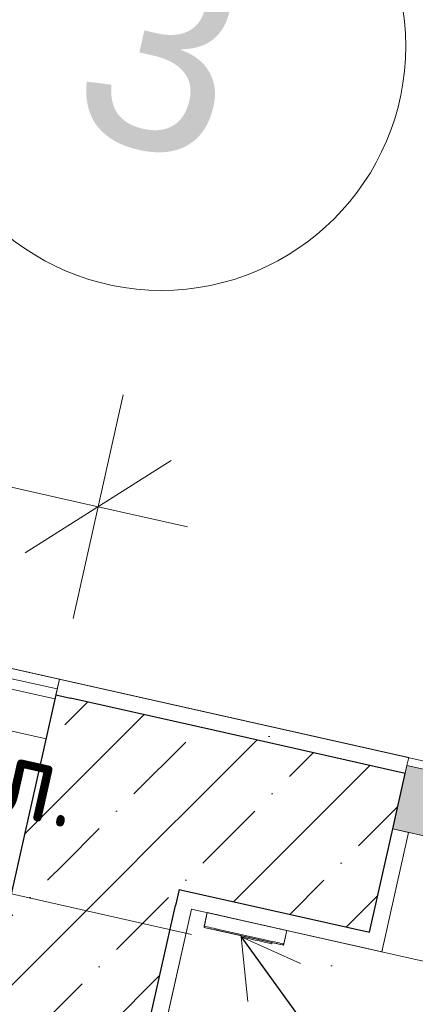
# Model space of a CAD drawing. Header units: millimetres. Extents: x -7218036 to -6972305, y 6116614 to 6334349.
# Tile 136 of 184: x -7171140 to -7170654, y 6141147 to 6142356. Entities that reach past the tile are written whole.
import ezdxf
from ezdxf.enums import TextEntityAlignment as Align

# ---------------------------------------------------------------- set-up
doc = ezdxf.new("R2010")
doc.units = ezdxf.units.MM
doc.header["$MEASUREMENT"] = 0
doc.linetypes.add('Штрихпунктирная', pattern=[670.277762, 352.777767, -176.388884, 0, -141.111112])
for name, color, linetype in [('S - квартира_помещение.АР', 7, 'Continuous'), ('S - МОП.АР', 7, 'Continuous'), ('АР-Стены_внутренние_пилоны.АР', 7, 'Continuous'), ('АР-Стены_Перегородки_шахты_.АР', 7, 'Continuous'), ('АР-Чертеж-Оси_Осевые размеры.АР', 7, 'Continuous'), ('АР-Чертеж-Размеры.АР', 7, 'Continuous')]:
    doc.layers.add(name, color=color, linetype=linetype)
for name, color, linetype, lineweight in [('S - квартира_помещение.АР_Ном._пера__101', 252, 'Continuous', 0), ('АР-Мебель_Оборудование_Технология.АР_Ном._пера__101', 252, 'Continuous', 0), ('АР-Стены_внутренние_пилоны.АР_Ном._пера__1', 7, 'Continuous', 30), ('АР-Стены_Перегородки_шахты_.АР_Ном._пера__1', 7, 'Continuous', 15), ('АР-Чертеж-Оси_Осевые размеры.АР_Ном._пера__1', 7, 'Continuous', 0), ('АР-Чертеж-Оси_Осевые размеры.АР_Ном._пера__120', 7, 'Continuous', 0), ('АР-Чертеж-Размеры.АР_Ном._пера__1', 7, 'Continuous', 0), ('Двери Archicad_Ном._пера__120', 7, 'Continuous', 0), ('ИОС-Шахты и отверстия.АР_Ном._пера__1', 7, 'Continuous', 0), ('Паспорта Зон Archicad_Ном._пера__1', 7, 'Continuous', 0)]:
    doc.layers.add(name, color=color, linetype=linetype, lineweight=lineweight)
doc.styles.add('РЎР“Р•РќР•Р\xa0Р\x98Р\xa0_РЎРўР\x98Р›Р¬_1', font='txt')
doc.styles.add('РЎР“Р•РќР•Р\xa0Р\x98Р\xa0_РЎРўР\x98Р›Р¬_2', font='calibri.ttf')
doc.styles.add('РЎР“Р•РќР•Р\xa0Р\x98Р\xa0_РЎРўР\x98Р›Р¬_3', font='GOTHIC.TTF')
doc.styles.add('РЎР“Р•РќР•Р\xa0Р\x98Р\xa0_РЎРўР\x98Р›Р¬_5', font='GOST_Common.ttf')
doc.dimstyles.new('СГЕНЕРИР_СТИЛЬ__1', dxfattribs={"dimtxt": 150, "dimasz": 142.5, "dimexe": 0.18, "dimexo": 0.0625, "dimgap": 0, "dimtad": 1, "dimdec": 0, "dimzin": 0, "dimdsep": 46, "dimtxsty": 'РЎР“Р•РќР•Р\xa0Р\x98Р\xa0_РЎРўР\x98Р›Р¬_5', "dimblk": 'ARROWHEAD_6', "dimblk1": 'ARROWHEAD_6', "dimblk2": 'ARROWHEAD_6', "dimcen": 0.09, "dimse1": 1, "dimse2": 1, "dimclrd": 7, "dimclre": 7, "dimclrt": 7, "dimazin": 0, "dimtfac": 1, "dimtdec": 4, "dimtmove": 0, "dimatfit": 3, "dimfxl": 1, "dimtolj": 1, "dimtzin": 0, "dimarcsym": 0})
doc.dimstyles.new('СГЕНЕРИР_СТИЛЬ__11', dxfattribs={"dimtxt": 0.18, "dimasz": 76, "dimexe": 0.18, "dimexo": 0.0625, "dimgap": 0, "dimtad": 0, "dimtih": 1, "dimtoh": 1, "dimdec": 4, "dimzin": 0, "dimdsep": 46, "dimcen": 0.09, "dimadec": 0, "dimazin": 0, "dimtfac": 1, "dimtdec": 4, "dimtmove": 0, "dimatfit": 3, "dimldrblk": 'ARROWHEAD_14', "dimfxl": 1, "dimtolj": 1, "dimtzin": 0, "dimarcsym": 0})
doc.dimstyles.new('СГЕНЕРИР_СТИЛЬ__5', dxfattribs={"dimtxt": 400, "dimasz": 142.5, "dimexe": 0.18, "dimexo": 0.0625, "dimgap": 0, "dimtad": 1, "dimdec": 0, "dimzin": 0, "dimdsep": 46, "dimtxsty": 'РЎР“Р•РќР•Р\xa0Р\x98Р\xa0_РЎРўР\x98Р›Р¬_3', "dimblk": 'ARROWHEAD_6', "dimblk1": 'ARROWHEAD_6', "dimblk2": 'ARROWHEAD_6', "dimcen": 0.09, "dimse1": 1, "dimse2": 1, "dimclrd": 7, "dimclre": 7, "dimclrt": 7, "dimazin": 0, "dimtfac": 1, "dimtdec": 4, "dimtmove": 2, "dimatfit": 3, "dimfxl": 1, "dimtolj": 1, "dimtzin": 0, "dimarcsym": 0})
pattern_1 = [(45, (-6566190.34, 6563027.8), (-111.369318, 111.369318), [0, -105, 0, -157.5]), (110, (-6565840.34, 6563027.8), (148.001588, 53.868173), [0, -77, 0, -133])]
pattern_2 = [(45, (-6566190.34, 6562677.8), (-84.852814, 84.852814), []), (45, (-6566232.77, 6562720.22), (-84.852814, 84.852814), [90, -30, 0, -30])]
pattern_3 = [(0, (-6566190.34, 6562677.795), (0, 75), [0, -75])]

# ---------------------------------------------------------------- blocks, each defined once
blk = doc.blocks.new('Стандартный Маркер Сетки[13]_6', base_point=(-7215418.6, 6151224.6))
at = {"layer": 'АР-Чертеж-Оси_Осевые размеры.АР_Ном._пера__120', "color": 7, "linetype": 'Штрихпунктирная', "lineweight": 0}
blk.add_line((-7214442.9, 6151005.4), (-7135501.7, 6133275.6), dxfattribs=at)
at = {"layer": 'АР-Чертеж-Оси_Осевые размеры.АР_Ном._пера__120', "color": 7, "lineweight": 0, "style": 'РЎР“Р•РќР•Р\xa0Р\x98Р\xa0_РЎРўР\x98Р›Р¬_3'}
for tag, p in [('AC_MarkerText_1_0', (-7215836.5, 6151515.2)), ('AC_MarkerText_1_1', (-7133968.2, 6133128))]:
    blk.add_attdef(tag, text='', height=350, rotation=347.3417, dxfattribs=at).set_placement(p, align=Align.TOP_CENTER)
blk = doc.blocks.new('Стандартный Маркер Сетки[16]_6', base_point=(-7215418.6, 6151224.6))
at = {"layer": 'АР-Чертеж-Оси_Осевые размеры.АР_Ном._пера__120', "color": 7, "linetype": 'Штрихпунктирная', "lineweight": 0}
blk.add_line((-7214442.9, 6151005.4), (-7135501.7, 6133275.6), dxfattribs=at)
at = {"layer": 'АР-Чертеж-Оси_Осевые размеры.АР_Ном._пера__120', "color": 7, "lineweight": 0, "style": 'РЎР“Р•РќР•Р\xa0Р\x98Р\xa0_РЎРўР\x98Р›Р¬_3'}
for tag, p in [('AC_MarkerText_1_0', (-7215836.5, 6151515.2)), ('AC_MarkerText_1_1', (-7133968.2, 6133128))]:
    blk.add_attdef(tag, text='', height=350, rotation=347.3417, dxfattribs=at).set_placement(p, align=Align.TOP_CENTER)
blk = doc.blocks.new('Стандартный Маркер Сетки[19]_6', base_point=(-7215418.6, 6151224.6))
at = {"layer": 'АР-Чертеж-Оси_Осевые размеры.АР_Ном._пера__120', "color": 7, "linetype": 'Штрихпунктирная', "lineweight": 0}
blk.add_line((-7214442.9, 6151005.4), (-7135501.7, 6133275.6), dxfattribs=at)
at = {"layer": 'АР-Чертеж-Оси_Осевые размеры.АР_Ном._пера__120', "color": 7, "lineweight": 0, "style": 'РЎР“Р•РќР•Р\xa0Р\x98Р\xa0_РЎРўР\x98Р›Р¬_3'}
for tag, p in [('AC_MarkerText_1_0', (-7215836.5, 6151515.2)), ('AC_MarkerText_1_1', (-7133968.2, 6133128))]:
    blk.add_attdef(tag, text='', height=350, rotation=347.3417, dxfattribs=at).set_placement(p, align=Align.TOP_CENTER)
blk = doc.blocks.new('Стандартный Маркер Сетки[22]_6', base_point=(-7215418.6, 6151224.6))
at = {"layer": 'АР-Чертеж-Оси_Осевые размеры.АР_Ном._пера__120', "color": 7, "linetype": 'Штрихпунктирная', "lineweight": 0}
blk.add_line((-7214442.9, 6151005.4), (-7135501.7, 6133275.6), dxfattribs=at)
at = {"layer": 'АР-Чертеж-Оси_Осевые размеры.АР_Ном._пера__120', "color": 7, "lineweight": 0, "style": 'РЎР“Р•РќР•Р\xa0Р\x98Р\xa0_РЎРўР\x98Р›Р¬_3'}
for tag, p in [('AC_MarkerText_1_0', (-7215836.5, 6151515.2)), ('AC_MarkerText_1_1', (-7133968.2, 6133128))]:
    blk.add_attdef(tag, text='', height=350, rotation=347.3417, dxfattribs=at).set_placement(p, align=Align.TOP_CENTER)
blk = doc.blocks.new('Холл_4_38_7', base_point=(-7171116.9, 6138863.4))
at = {"layer": 'S - квартира_помещение.АР_Ном._пера__101', "color": 252, "linetype": 'Continuous', "lineweight": 0, "flags": 128}
blk.add_lwpolyline([(-7171607.4, 6138243.7), (-7170534.1, 6138002.6), (-7170162.6, 6139656.5), (-7169284.6, 6139459.3), (-7168977.8, 6140825.2), (-7170929.2, 6141263.5)], close=True, dxfattribs=at)
at = {"layer": 'Паспорта Зон Archicad_Ном._пера__1', "color": 7, "lineweight": 0, "style": 'РЎР“Р•РќР•Р\xa0Р\x98Р\xa0_РЎРўР\x98Р›Р¬_1'}
blk.add_attdef('ROOM_NUMBER', text='', height=250, rotation=347.3417, dxfattribs=at).set_placement((-7170581.3, 6139466.5), align=Align.MIDDLE_CENTER)
at = {"layer": 'Паспорта Зон Archicad_Ном._пера__1', "color": 7, "lineweight": 0, "style": 'РЎР“Р•РќР•Р\xa0Р\x98Р\xa0_РЎРўР\x98Р›Р¬_2'}
blk.add_attdef('ROOM_AREA', text='', height=200, rotation=347.3417, dxfattribs=at).set_placement((-7170581.5, 6138264), align=Align.MIDDLE_RIGHT)
blk = doc.blocks.new('Коридор_3_58_7', base_point=(-7173408.4, 6142461))
at = {"layer": 'Паспорта Зон Archicad_Ном._пера__1', "color": 7, "linetype": 'Continuous', "lineweight": 0}
blk.add_circle((-7170966.1, 6142323.2), 300, dxfattribs=at)
at = {"layer": 'Паспорта Зон Archicad_Ном._пера__1', "color": 7, "lineweight": 0, "style": 'РЎР“Р•РќР•Р\xa0Р\x98Р\xa0_РЎРўР\x98Р›Р¬_3'}
blk.add_attdef('ROOM_NUMBER', text='', height=250, rotation=347.3417, dxfattribs=at).set_placement((-7170966.1, 6142321.2), align=Align.MIDDLE_CENTER)
blk = doc.blocks.new('Металлическая Дверь 23[43]_7', base_point=(-6566190.3, 6562677.8))
at = {"layer": 'Двери Archicad_Ном._пера__120', "linetype": 'Continuous', "lineweight": 0, "true_color": 0xffffff}
blk.add_hatch(color=7, dxfattribs=at).paths.add_polyline_path([(-7170604.1, 6141344.2), (-7170595.3, 6141383.3), (-7170586.5, 6141422.3), (-7170664.6, 6141439.8), (-7170682.1, 6141361.8)])
at = {"layer": 'Двери Archicad_Ном._пера__120', "color": 7, "linetype": 'Continuous', "lineweight": 0}
for p, q in [((-7170664.6, 6141439.8), (-7170682.1, 6141361.8)), ((-7170666.8, 6141430.1), (-7170664.6, 6141439.8)), ((-7170666.8, 6141430.1), (-7170664.6, 6141439.8)), ((-7170664.6, 6141439.8), (-7170662.4, 6141449.6)), ((-7170586.5, 6141422.3), (-7170664.6, 6141439.8)), ((-7170682.1, 6141361.8), (-7170666.8, 6141430.1)), ((-7170682.1, 6141361.8), (-7170666.8, 6141430.1)), ((-7170662.6, 6141357.4), (-7170695.5, 6141211)), ((-7170682.1, 6141361.8), (-7170604.1, 6141344.2)), ((-7170715, 6141215.4), (-7170695.5, 6141211))]:
    blk.add_line(p, q, dxfattribs=at)
blk = doc.blocks.new('Стена_173_7', base_point=(-7171010.3, 6141404.7))
at = {"layer": 'АР-Стены_внутренние_пилоны.АР', "linetype": 'Continuous', "lineweight": 0, "true_color": 0x000000}
h = blk.add_hatch(dxfattribs=at)
h.set_pattern_fill('ШТУКАТУРКА__ГИПС_01_0007', color=18, style=0, pattern_type=2)
h.set_pattern_definition(pattern_1)
h.paths.add_polyline_path([(-7171095.7, 6141526.4), (-7171077.8, 6141522.4), (-7171091.3, 6141545.9)])
h = blk.add_hatch(dxfattribs=at)
h.set_pattern_fill('ШТУКАТУРКА__ГИПС_01_0007', color=18, style=0, pattern_type=2)
h.set_pattern_definition(pattern_1)
h.paths.add_polyline_path([(-7170662.4, 6141449.6), (-7171091.3, 6141545.9), (-7171077.8, 6141522.4), (-7170666.8, 6141430.1), (-7170664.6, 6141439.8)])
h = blk.add_hatch(dxfattribs=at)
h.set_pattern_fill('ЖЕЛЕЗОБЕТОН__PROJECT__0007', color=18, style=0, pattern_type=2)
h.set_pattern_definition(pattern_2)
h.paths.add_polyline_path([(-7171095.7, 6141526.4), (-7171139.5, 6141331.3), (-7170944.4, 6141287.4), (-7170944, 6141289.2), (-7171077.8, 6141522.4)])
h = blk.add_hatch(dxfattribs=at)
h.set_pattern_fill('ЖЕЛЕЗОБЕТОН__PROJECT__0007', color=18, style=0, pattern_type=2)
h.set_pattern_definition(pattern_2)
h.paths.add_polyline_path([(-7170900.6, 6141482.6), (-7171077.8, 6141522.4), (-7170944, 6141289.2)])
h = blk.add_hatch(dxfattribs=at)
h.set_pattern_fill('ЖЕЛЕЗОБЕТОН__PROJECT__0007', color=18, style=0, pattern_type=2)
h.set_pattern_definition(pattern_2)
h.paths.add_polyline_path([(-7170900.6, 6141482.6), (-7170944, 6141289.2), (-7170942.8, 6141287.1), (-7170710.6, 6141234.9), (-7170682.1, 6141361.8), (-7170666.8, 6141430.1)])
h = blk.add_hatch(dxfattribs=at)
h.set_pattern_fill('ШТУКАТУРКА__ГИПС_01_0007', color=18, style=0, pattern_type=2)
h.set_pattern_definition(pattern_1)
h.paths.add_polyline_path([(-7170695.5, 6141211), (-7170662.6, 6141357.4), (-7170682.1, 6141361.8), (-7170710.6, 6141234.9), (-7170715, 6141215.4)])
h = blk.add_hatch(dxfattribs=at)
h.set_pattern_fill('ШТУКАТУРКА__ГИПС_01_0007', color=18, style=0, pattern_type=2)
h.set_pattern_definition(pattern_1)
h.paths.add_polyline_path([(-7170948.8, 6141267.9), (-7170929.2, 6141263.5), (-7170942.8, 6141287.1), (-7170944.4, 6141287.4)])
h = blk.add_hatch(dxfattribs=at)
h.set_pattern_fill('ЖЕЛЕЗОБЕТОН__PROJECT__0007', color=18, style=0, pattern_type=2)
h.set_pattern_definition(pattern_2)
h.paths.add_polyline_path([(-7170942.8, 6141287.1), (-7170944, 6141289.2), (-7170944.4, 6141287.4)])
h = blk.add_hatch(dxfattribs=at)
h.set_pattern_fill('ШТУКАТУРКА__ГИПС_01_0007', color=18, style=0, pattern_type=2)
h.set_pattern_definition(pattern_1)
h.paths.add_polyline_path([(-7170942.8, 6141287.1), (-7170929.2, 6141263.5), (-7170924.9, 6141283.1)])
h = blk.add_hatch(dxfattribs=at)
h.set_pattern_fill('ШТУКАТУРКА__ГИПС_01_0007', color=18, style=0, pattern_type=2)
h.set_pattern_definition(pattern_1)
h.paths.add_polyline_path([(-7170924.9, 6141283.1), (-7170929.2, 6141263.5), (-7170715, 6141215.4), (-7170710.6, 6141234.9)])
at = {"layer": 'АР-Стены_внутренние_пилоны.АР_Ном._пера__1', "color": 7, "linetype": 'Continuous', "lineweight": 30}
for p, q in [((-7171095.7, 6141526.4), (-7171077.8, 6141522.4)), ((-7170900.6, 6141482.6), (-7171077.8, 6141522.4)), ((-7170666.8, 6141430.1), (-7170900.6, 6141482.6)), ((-7170682.1, 6141361.8), (-7170666.8, 6141430.1)), ((-7170710.6, 6141234.9), (-7170682.1, 6141361.8)), ((-7170944.4, 6141287.4), (-7170948.8, 6141267.9)), ((-7170944.4, 6141287.4), (-7170942.8, 6141287.1)), ((-7170942.8, 6141287.1), (-7170710.6, 6141234.9))]:
    blk.add_line(p, q, dxfattribs=at)
at = {"layer": 'АР-Стены_внутренние_пилоны.АР_Ном._пера__1', "color": 7, "linetype": 'Continuous', "lineweight": 0}
for p, q in [((-7170666.8, 6141430.1), (-7170664.6, 6141439.8)), ((-7170664.6, 6141439.8), (-7170662.4, 6141449.6)), ((-7170662.6, 6141357.4), (-7170695.5, 6141211)), ((-7170682.1, 6141361.8), (-7170662.6, 6141357.4)), ((-7170715, 6141215.4), (-7170695.5, 6141211))]:
    blk.add_line(p, q, dxfattribs=at)
at = {"layer": 'АР-Стены_внутренние_пилоны.АР_Ном._пера__1', "color": 7, "linetype": 'Continuous', "lineweight": 0, "flags": 128}
for points in [[(-7171091.3, 6141545.9), (-7171095.7, 6141526.4)], [(-7170662.4, 6141449.6), (-7171091.3, 6141545.9)], [(-7170929.2, 6141263.5), (-7170715, 6141215.4)]]:
    blk.add_lwpolyline(points, dxfattribs=at)
at = {"layer": 'АР-Стены_внутренние_пилоны.АР_Ном._пера__1', "color": 7, "linetype": 'Continuous', "lineweight": 30, "flags": 128}
blk.add_lwpolyline([(-7171095.7, 6141526.4), (-7171139.5, 6141331.3)], dxfattribs=at)
at = {"layer": 'Двери Archicad_Ном._пера__120', "color": 7, "linetype": 'Continuous', "lineweight": 0}
blk.add_blockref('Металлическая Дверь 23[43]_7', (-6566190.3, 6562677.8), dxfattribs=at)
blk = doc.blocks.new('Стена_201_7', base_point=(-7173599.9, 6142058.1))
at = {"layer": 'АР-Стены_Перегородки_шахты_.АР', "linetype": 'Continuous', "lineweight": 0, "true_color": 0x000000}
h = blk.add_hatch(dxfattribs=at)
h.set_pattern_fill('ШТУКАТУРКА__ГИПС_03_0007', color=18, style=0, pattern_type=2)
h.set_pattern_definition(pattern_3)
h.paths.add_polyline_path([(-7171091.3, 6141545.9), (-7173589, 6142106.9), (-7173591.7, 6142094.7), (-7171094, 6141533.7)])
h = blk.add_hatch(dxfattribs=at)
h.set_pattern_fill('ШТУКАТУРКА__ГИПС_03_0007', color=18, style=0, pattern_type=2)
h.set_pattern_definition(pattern_3)
h.paths.add_polyline_path([(-7171094, 6141533.7), (-7173591.7, 6142094.7), (-7173594.4, 6142082.5), (-7171096.8, 6141521.5)])
at = {"layer": 'АР-Стены_Перегородки_шахты_.АР_Ном._пера__1', "color": 7, "linetype": 'Continuous', "lineweight": 0}
for p, q in [((-7171094, 6141533.7), (-7173591.7, 6142094.7)), ((-7171096.8, 6141521.5), (-7173594.4, 6142082.5))]:
    blk.add_line(p, q, dxfattribs=at)
at = {"layer": 'АР-Стены_Перегородки_шахты_.АР_Ном._пера__1', "color": 7, "linetype": 'Continuous', "lineweight": 0, "flags": 128}
for points in [[(-7171091.3, 6141545.9), (-7173589, 6142106.9)], [(-7173605.4, 6142033.7), (-7171107.7, 6141472.7)], [(-7171107.7, 6141472.7), (-7171091.3, 6141545.9)]]:
    blk.add_lwpolyline(points, dxfattribs=at)
blk = doc.blocks.new('Стена_202_7', base_point=(-7171093.6, 6141033.7))
at = {"layer": 'АР-Стены_внутренние_пилоны.АР', "linetype": 'Continuous', "lineweight": 0, "true_color": 0x000000}
h = blk.add_hatch(dxfattribs=at)
h.set_pattern_fill('ЖЕЛЕЗОБЕТОН__PROJECT__0007', color=18, style=0, pattern_type=2)
h.set_pattern_definition(pattern_2)
h.paths.add_polyline_path([(-7171139.5, 6141331.3), (-7171200.9, 6141057.8), (-7171005.8, 6141013.9), (-7170944.4, 6141287.4)])
h = blk.add_hatch(dxfattribs=at)
h.set_pattern_fill('ШТУКАТУРКА__ГИПС_01_0007', color=18, style=0, pattern_type=2)
h.set_pattern_definition(pattern_1)
h.paths.add_polyline_path([(-7170948.8, 6141267.9), (-7171045.6, 6140836.5), (-7171030.1, 6140814.4), (-7170929.2, 6141263.5)])
h = blk.add_hatch(dxfattribs=at)
h.set_pattern_fill('ЖЕЛЕЗОБЕТОН__PROJECT__0007', color=18, style=0, pattern_type=2)
h.set_pattern_definition(pattern_2)
h.paths.add_polyline_path([(-7171045.6, 6140836.5), (-7171200.9, 6141057.8), (-7171244.8, 6140862.6), (-7171049.6, 6140818.8)])
h = blk.add_hatch(dxfattribs=at)
h.set_pattern_fill('ЖЕЛЕЗОБЕТОН__PROJECT__0007', color=18, style=0, pattern_type=2)
h.set_pattern_definition(pattern_2)
h.paths.add_polyline_path([(-7171200.9, 6141057.8), (-7171045.6, 6140836.5), (-7171005.8, 6141013.9)])
h = blk.add_hatch(dxfattribs=at)
h.set_pattern_fill('ШТУКАТУРКА__ГИПС_01_0007', color=18, style=0, pattern_type=2)
h.set_pattern_definition(pattern_1)
h.paths.add_polyline_path([(-7171045.6, 6140836.5), (-7171049.6, 6140818.8), (-7171030.1, 6140814.4)])
at = {"layer": 'АР-Стены_внутренние_пилоны.АР_Ном._пера__1', "color": 7, "linetype": 'Continuous', "lineweight": 30}
for p, q in [((-7170944.4, 6141287.4), (-7170948.8, 6141267.9)), ((-7171005.8, 6141013.9), (-7170948.8, 6141267.9)), ((-7171045.6, 6140836.5), (-7171005.8, 6141013.9)), ((-7171045.6, 6140836.5), (-7171049.6, 6140818.8))]:
    blk.add_line(p, q, dxfattribs=at)
at = {"layer": 'АР-Стены_внутренние_пилоны.АР_Ном._пера__1', "color": 7, "linetype": 'Continuous', "lineweight": 30, "flags": 128}
for points in [[(-7171139.5, 6141331.3), (-7171200.9, 6141057.8)], [(-7171049.6, 6140818.8), (-7171244.8, 6140862.6)]]:
    blk.add_lwpolyline(points, dxfattribs=at)
at = {"layer": 'АР-Стены_внутренние_пилоны.АР_Ном._пера__1', "color": 7, "linetype": 'Continuous', "lineweight": 0, "flags": 128}
for points in [[(-7171030.1, 6140814.4), (-7170929.2, 6141263.5)], [(-7171030.1, 6140814.4), (-7171049.6, 6140818.8)]]:
    blk.add_lwpolyline(points, dxfattribs=at)
blk = doc.blocks.new('Дверной звонок[166]_7', base_point=(-7170909.7, 6141259.1))
at = {"layer": 'АР-Мебель_Оборудование_Технология.АР_Ном._пера__101', "color": 252, "linetype": 'Continuous', "lineweight": 0}
for p, q in [((-7170909.7, 6141259.1), (-7170913.4, 6141242.4)), ((-7170909.7, 6141259.1), (-7170909.1, 6141259)), ((-7170909.1, 6141259), (-7170907.9, 6141258.7)), ((-7170907.9, 6141258.7), (-7170906.2, 6141258.3)), ((-7170906.2, 6141258.3), (-7170904, 6141257.8)), ((-7170904, 6141257.8), (-7170901.4, 6141257.2)), ((-7170901.4, 6141257.2), (-7170898.4, 6141256.6)), ((-7170898.4, 6141256.6), (-7170895.2, 6141255.9)), ((-7170895.2, 6141255.9), (-7170891.8, 6141255.1)), ((-7170891.8, 6141255.1), (-7170890.1, 6141254.7)), ((-7170890.1, 6141254.7), (-7170831.6, 6141241.6)), ((-7170913.4, 6141242.4), (-7170913.7, 6141241)), ((-7170913.7, 6141241), (-7170913.1, 6141240.9)), ((-7170913.4, 6141242.4), (-7170912.8, 6141242.3)), ((-7170913.1, 6141240.9), (-7170912, 6141240.6)), ((-7170912.8, 6141242.3), (-7170911.6, 6141242.1)), ((-7170912, 6141240.6), (-7170910.2, 6141240.2)), ((-7170911.6, 6141242.1), (-7170909.9, 6141241.7)), ((-7170910.2, 6141240.2), (-7170908.1, 6141239.7)), ((-7170909.9, 6141241.7), (-7170907.7, 6141241.2)), ((-7170908.1, 6141239.7), (-7170905.4, 6141239.2)), ((-7170907.7, 6141241.2), (-7170905.1, 6141240.6)), ((-7170905.4, 6141239.2), (-7170902.5, 6141238.5)), ((-7170905.1, 6141240.6), (-7170902.2, 6141239.9)), ((-7170902.5, 6141238.5), (-7170899.3, 6141237.8)), ((-7170902.2, 6141239.9), (-7170898.9, 6141239.2)), ((-7170899.3, 6141237.8), (-7170895.9, 6141237)), ((-7170898.9, 6141239.2), (-7170895.6, 6141238.4)), ((-7170895.9, 6141237), (-7170894.2, 6141236.6)), ((-7170895.6, 6141238.4), (-7170893.9, 6141238.1)), ((-7170894.2, 6141236.6), (-7170835.7, 6141223.5)), ((-7170893.9, 6141238.1), (-7170835.3, 6141224.9)), ((-7170831.6, 6141241.6), (-7170829.9, 6141241.2)), ((-7170829.9, 6141241.2), (-7170826.5, 6141240.4)), ((-7170826.5, 6141240.4), (-7170823.3, 6141239.7)), ((-7170823.3, 6141239.7), (-7170820.4, 6141239.1)), ((-7170820.4, 6141239.1), (-7170817.7, 6141238.5)), ((-7170817.7, 6141238.5), (-7170815.5, 6141238)), ((-7170812.1, 6141237.2), (-7170815.8, 6141220.5)), ((-7170815.5, 6141238), (-7170813.8, 6141237.6)), ((-7170813.8, 6141237.6), (-7170812.7, 6141237.3)), ((-7170812.7, 6141237.3), (-7170812.1, 6141237.2)), ((-7170868, 6141230.7), (-7170868.3, 6141229.3)), ((-7170868.3, 6141229.3), (-7170867.7, 6141229.2)), ((-7170867.7, 6141229.2), (-7170866.6, 6141228.9)), ((-7170866.6, 6141228.9), (-7170864.9, 6141228.6)), ((-7170864.9, 6141228.6), (-7170862.8, 6141228.1)), ((-7170862.8, 6141228.1), (-7170860.2, 6141227.5)), ((-7170860.2, 6141227.5), (-7170857.4, 6141226.9)), ((-7170857.4, 6141226.9), (-7170854.2, 6141226.2)), ((-7170854.2, 6141226.2), (-7170851, 6141225.4)), ((-7170851, 6141225.4), (-7170847.7, 6141224.7)), ((-7170847.7, 6141224.7), (-7170844.4, 6141224)), ((-7170844.4, 6141224), (-7170841.3, 6141223.3)), ((-7170841.3, 6141223.3), (-7170838.4, 6141222.6)), ((-7170838.4, 6141222.6), (-7170835.9, 6141222)), ((-7170835.9, 6141222), (-7170833.7, 6141221.6)), ((-7170835.7, 6141223.5), (-7170834, 6141223.1)), ((-7170835.3, 6141224.9), (-7170833.6, 6141224.5)), ((-7170834, 6141223.1), (-7170830.6, 6141222.4)), ((-7170833.7, 6141221.6), (-7170832.1, 6141221.2)), ((-7170833.6, 6141224.5), (-7170830.3, 6141223.8)), ((-7170832.1, 6141221.2), (-7170830.9, 6141220.9)), ((-7170830.9, 6141220.9), (-7170830.4, 6141220.8)), ((-7170830.6, 6141222.4), (-7170827.4, 6141221.6)), ((-7170830, 6141222.2), (-7170830.4, 6141220.8)), ((-7170830.3, 6141223.8), (-7170827.1, 6141223.1)), ((-7170827.4, 6141221.6), (-7170824.4, 6141221)), ((-7170827.1, 6141223.1), (-7170824.1, 6141222.4)), ((-7170824.4, 6141221), (-7170821.8, 6141220.4)), ((-7170824.1, 6141222.4), (-7170821.5, 6141221.8)), ((-7170821.8, 6141220.4), (-7170819.6, 6141219.9)), ((-7170821.5, 6141221.8), (-7170819.3, 6141221.3)), ((-7170819.3, 6141221.3), (-7170817.6, 6141220.9)), ((-7170817.6, 6141220.9), (-7170816.4, 6141220.7)), ((-7170816.4, 6141220.7), (-7170815.8, 6141220.5)), ((-7170815.8, 6141220.5), (-7170816.1, 6141219.1)), ((-7170819.6, 6141219.9), (-7170817.9, 6141219.5)), ((-7170817.9, 6141219.5), (-7170816.7, 6141219.2)), ((-7170816.7, 6141219.2), (-7170816.1, 6141219.1))]:
    blk.add_line(p, q, dxfattribs=at)
at = {"layer": 'АР-Мебель_Оборудование_Технология.АР_Ном._пера__101', "color": 252, "linetype": 'Continuous', "lineweight": 0, "flags": 128}
for points in [[(-7170913.7, 6141241), (-7170816.1, 6141219.1), (-7170812.1, 6141237.2), (-7170909.7, 6141259.1)], [(-7170835.7, 6141223.5), (-7170834, 6141223.1), (-7170830.6, 6141222.4), (-7170830, 6141222.2), (-7170830.4, 6141220.8), (-7170830.9, 6141220.9), (-7170832.1, 6141221.2), (-7170833.7, 6141221.6), (-7170835.9, 6141222), (-7170838.4, 6141222.6), (-7170841.3, 6141223.3), (-7170844.4, 6141224), (-7170847.7, 6141224.7), (-7170851, 6141225.4), (-7170854.2, 6141226.2), (-7170857.4, 6141226.9), (-7170860.2, 6141227.5), (-7170862.8, 6141228.1), (-7170864.9, 6141228.6), (-7170866.6, 6141228.9), (-7170867.7, 6141229.2), (-7170868.3, 6141229.3), (-7170868, 6141230.7)]]:
    blk.add_lwpolyline(points, close=True, dxfattribs=at)
blk = doc.blocks.new('*D1041', base_point=(-6566190.3, 6562677.8))
at = {"layer": 'АР-Чертеж-Размеры.АР_Ном._пера__1', "color": 7, "linetype": 'Continuous', "lineweight": 0, "transparency": 16777216}
for p, q in [((-7169371.4, 6140913.6), (-7169346.8, 6141023.4)), ((-7169314.7, 6140824), (-7169428.2, 6141003.3)), ((-7169234.2, 6140882.8), (-7169508.6, 6140944.5)), ((-7169678.2, 6139547.7), (-7169371.4, 6140913.6)), ((-7169734.9, 6139637.3), (-7169621.4, 6139458.1)), ((-7169541, 6139516.9), (-7169815.4, 6139578.5)), ((-7169702.8, 6139437.9), (-7169678.2, 6139547.7))]:
    blk.add_line(p, q, dxfattribs=at)
at = {"layer": 'АР-Чертеж-Размеры.АР_Ном._пера__1', "color": 7, "lineweight": 0, "transparency": 16777216, "insert": (-7169604.7, 6140012), "char_height": 150, "attachment_point": 7, "rotation": 77.3422, "style": 'РЎР“Р•РќР•Р\xa0Р\x98Р\xa0_РЎРўР\x98Р›Р¬_5'}
blk.add_mtext('\\A1;{\\pql;\\fGOST Common|b0|i0|c204|p0;\\W1.000000;1\xa0400}', dxfattribs=at)
blk = doc.blocks.new('ARROWHEAD_6')
at = {"color": 0, "linetype": 'Continuous', "lineweight": 0}
for p, q in [((-0.5, -0.5), (0.5, 0.5)), ((0, 0), (-1, 0))]:
    blk.add_line(p, q, dxfattribs=at)
blk = doc.blocks.new('*D1129', base_point=(-6566190.3, 6562677.8))
at = {"layer": 'АР-Чертеж-Размеры.АР_Ном._пера__1', "color": 7, "linetype": 'Continuous', "lineweight": 0, "transparency": 16777216}
for p, q in [((-7171744.7, 6142059), (-7171806.3, 6141784.6)), ((-7171865.1, 6141865.1), (-7171685.9, 6141978.6)), ((-7171775.5, 6141921.8), (-7171921.8, 6141954.7)), ((-7171043.8, 6141757.5), (-7171775.5, 6141921.8)), ((-7171013, 6141894.7), (-7171074.6, 6141620.3)), ((-7171133.4, 6141700.8), (-7170954.2, 6141814.3)), ((-7170934, 6141732.9), (-7171043.8, 6141757.5))]:
    blk.add_line(p, q, dxfattribs=at)
at = {"layer": 'АР-Чертеж-Размеры.АР_Ном._пера__1', "color": 7, "lineweight": 0, "transparency": 16777216, "insert": (-7171558.3, 6141903.8), "char_height": 150, "attachment_point": 7, "rotation": 347.3419, "style": 'РЎР“Р•РќР•Р\xa0Р\x98Р\xa0_РЎРўР\x98Р›Р¬_5'}
blk.add_mtext('\\A1;{\\pql;\\fGOST Common|b0|i0|c204|p0;\\W1.000000;750}', dxfattribs=at)
blk = doc.blocks.new('ARROWHEAD_14')
at = {"color": 0, "linetype": 'Continuous', "lineweight": 0}
blk.add_line((0, 0), (-1, 0), dxfattribs=at)
at = {"color": 0, "linetype": 'Continuous', "lineweight": 0, "flags": 128}
blk.add_lwpolyline([(-0.9093, 0.525), (0, 0), (-0.9093, -0.525)], dxfattribs=at)
blk = doc.blocks.new('*D1448', base_point=(-6566190.3, 6562677.8))
at = {"layer": 'АР-Чертеж-Оси_Осевые размеры.АР_Ном._пера__1', "color": 7, "linetype": 'Continuous', "lineweight": 0, "transparency": 16777216}
for p, q in [((-7213199.7, 6159412.3), (-7213313.2, 6159591.5)), ((-7213393.6, 6159532.7), (-7213119.2, 6159471.1)), ((-7213256.4, 6159501.9), (-7216759.3, 6143905.5)), ((-7216816, 6143995.1), (-7216702.6, 6143815.8)), ((-7216896.5, 6143936.3), (-7216622.1, 6143874.6)), ((-7216759.3, 6143905.5), (-7216784, 6143795.7))]:
    blk.add_line(p, q, dxfattribs=at)
at = {"layer": 'АР-Чертеж-Оси_Осевые размеры.АР_Ном._пера__1', "color": 7, "lineweight": 0, "transparency": 16777216, "insert": (-7214875.7, 6152657), "char_height": 400, "attachment_point": 7, "rotation": 77.3417, "style": 'РЎР“Р•РќР•Р\xa0Р\x98Р\xa0_РЎРўР\x98Р›Р¬_3'}
blk.add_mtext('\\A1;{\\pql;\\fCentury Gothic|b0|i0|c204|p0;\\W1.000000;15\xa0985}', dxfattribs=at)

msp = doc.modelspace()

# ---------------------------------------------------------------- linework, layer by layer
at = {"layer": 'S - квартира_помещение.АР', "color": 254, "linetype": 'Continuous', "lineweight": 0, "true_color": 0xd8d8d8, "flags": 128}
msp.add_lwpolyline([(-7171607.4, 6138243.7), (-7170534.1, 6138002.6), (-7170162.6, 6139656.5), (-7169284.6, 6139459.3), (-7168977.8, 6140825.2), (-7170929.2, 6141263.5)], close=True, dxfattribs=at)
at = {"layer": 'S - МОП.АР', "color": 254, "linetype": 'Continuous', "lineweight": 0, "true_color": 0xdadada, "flags": 128}
msp.add_lwpolyline([(-7176982.6, 6145046.3), (-7177260.8, 6143807.8), (-7176963, 6143741), (-7177150.4, 6142906.7), (-7167647, 6140772.3), (-7167324.7, 6142298.8), (-7174857.1, 6143990.5), (-7174804.5, 6144224.7), (-7175082.7, 6144286.8), (-7174837.5, 6145378.3), (-7176511, 6145754.2), (-7176685, 6144979.5)], close=True, dxfattribs=at)

# ---------------------------------------------------------------- block references
at = {"layer": 'S - квартира_помещение.АР', "color": 7, "linetype": 'Continuous', "lineweight": 0}
msp.add_blockref('Холл_4_38_7', (-7171116.9, 6138863.4), dxfattribs=at)
at = {"layer": 'S - МОП.АР', "color": 7, "linetype": 'Continuous', "lineweight": 0}
msp.add_blockref('Коридор_3_58_7', (-7173408.4, 6142461), dxfattribs=at).add_auto_attribs({'ROOM_NUMBER': '3'})
at = {"layer": 'АР-Мебель_Оборудование_Технология.АР_Ном._пера__101', "color": 252, "linetype": 'Continuous', "lineweight": 0}
msp.add_blockref('Дверной звонок[166]_7', (-7170909.7, 6141259.1), dxfattribs=at)
at = {"layer": 'АР-Стены_внутренние_пилоны.АР', "color": 7, "lineweight": 0}
for name, p in [('Стена_173_7', (-7171010.3, 6141404.7)), ('Стена_202_7', (-7171093.6, 6141033.7))]:
    msp.add_blockref(name, p, dxfattribs=at)
at = {"layer": 'АР-Стены_Перегородки_шахты_.АР', "color": 7, "lineweight": 0}
msp.add_blockref('Стена_201_7', (-7173599.9, 6142058.1), dxfattribs=at)
at = {"layer": 'АР-Чертеж-Оси_Осевые размеры.АР', "color": 8, "linetype": 'Continuous', "lineweight": 15}
for name in ['Стандартный Маркер Сетки[13]_6', 'Стандартный Маркер Сетки[16]_6', 'Стандартный Маркер Сетки[19]_6', 'Стандартный Маркер Сетки[22]_6']:
    msp.add_blockref(name, (-7215418.6, 6151224.6), dxfattribs=at)

# ---------------------------------------------------------------- texts
at = {"layer": 'ИОС-Шахты и отверстия.АР_Ном._пера__1', "color": 7, "linetype": 'Continuous', "lineweight": 0, "insert": (-7171528.9, 6141500.7), "char_height": 100, "attachment_point": 5, "rotation": 347.3419, "style": 'РЎР“Р•РќР•Р\xa0Р\x98Р\xa0_РЎРўР\x98Р›Р¬_5'}
msp.add_mtext('\\A1;{\\pqc;\\fGOST Common|b0|i0|c204|p0;\\W1.000000;шкаф ВК+отопл.}', dxfattribs=at)

# ---------------------------------------------------------------- dimensions: what is measured, and where the dimension line sits
at = {"layer": 'АР-Чертеж-Оси_Осевые размеры.АР', "color": 7, "linetype": 'Continuous', "lineweight": 0}
dim = msp.add_linear_dim(base=(-7216759.3, 6143905.5), p1=(-7132164.6, 6141289.1), p2=(-7215874.1, 6143706.6), angle=257.3417, dimstyle='СГЕНЕРИР_СТИЛЬ__5', dxfattribs=at)
dim.commit()
dim.dimension.update_dxf_attribs({"geometry": '*D1448', "text_midpoint": (-7214887.2, 6153518.8), "dimtype": 160, "text_rotation": 77.3417})
at = {"layer": 'АР-Чертеж-Размеры.АР', "color": 7, "linetype": 'Continuous', "lineweight": 0}
for base, p1, p2, angle, picture, middle, turn in [((-7171775.5, 6141921.8), (-7171094, 6141533.7), (-7171886, 6141429.7), 167.3419, '*D1129', (-7171374.8, 6141939.5), 347.3419), ((-7169371.4, 6140913.6), (-7169678.2, 6139547.7), (-7170668.1, 6141204.9), 77.3422, '*D1041', (-7169621.5, 6140279.5), 77.3422)]:
    dim = msp.add_linear_dim(base=base, p1=p1, p2=p2, angle=angle, dimstyle='СГЕНЕРИР_СТИЛЬ__1', dxfattribs=at)
    dim.commit()
    dim.dimension.update_dxf_attribs({"geometry": picture, "text_midpoint": middle, "dimtype": 160, "text_rotation": turn})

# ---------------------------------------------------------------- leaders
at = {"layer": 'АР-Мебель_Оборудование_Технология.АР_Ном._пера__101', "color": 252, "linetype": 'Continuous', "lineweight": 0, "annotation_type": 0, "has_hookline": 1, "hookline_direction": 0, "text_width": 509.1, "horizontal_direction": (0.975697, -0.219125, 0)}
msp.add_leader([(-7170868.3, 6141229.3), (-7170674.4, 6140961.5), (-7170600.2, 6140944.8)], dimstyle='СГЕНЕРИР_СТИЛЬ__11', dxfattribs=at)

doc.saveas('drawing.dxf')
